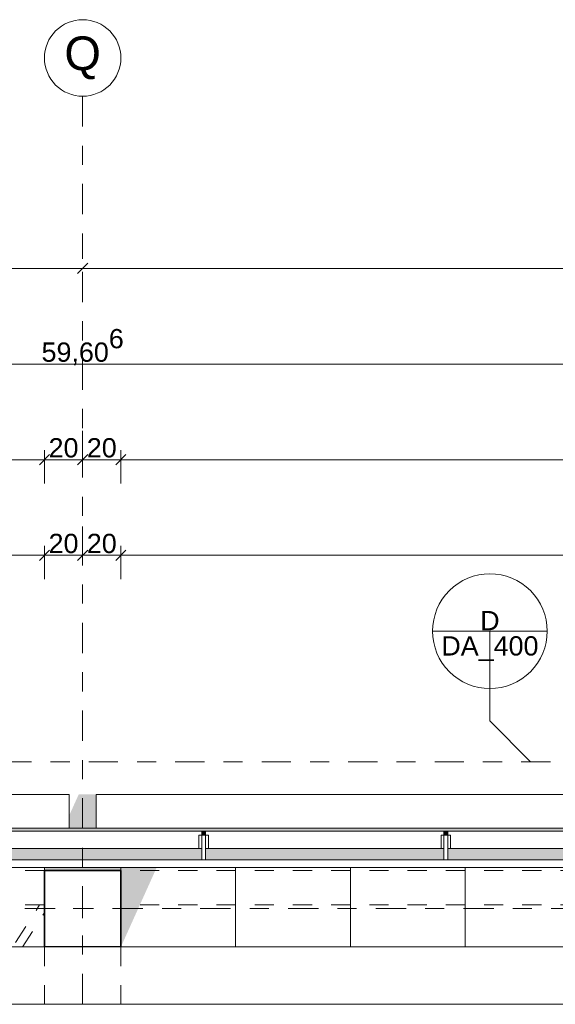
# Model space of a CAD drawing. Header units: metres. Extents: x -180 to 4, y -50 to 6.
# Tile 128 of 256: x -130.15 to -127.35, y -0.95 to 4.2. Entities that reach past the tile are written whole.
import ezdxf

# ---------------------------------------------------------------- set-up
doc = ezdxf.new("R2010")
doc.units = ezdxf.units.M
doc.header["$LTSCALE"] = 0.05
doc.header["$PDMODE"] = 1
doc.header["$PDSIZE"] = -2
for name, pattern in [('ISO-10 Strichpunktlinie', [4.699, 3.048, -0.762, 0.127, -0.762]), ('Linienart-1', [2.116328, 1.058164, -1.058164]), ('Linienart-20', [2.116531, 1.058062, -1.058469]), ('Linienart-53', [5.291531, 3.175, -1.058062, 0.352704, -0.705764])]:
    doc.linetypes.add(name, pattern=pattern)
doc.layers.get('0').update_dxf_attribs({"lineweight": 25})
for name, color, linetype, lineweight, true_color in [('30 -33 Aussenwände- 3 Aussenstützen', 7, 'Continuous', 50, 0x0000dd), ('30 -33 Aussenwände- 7 Fassade_ Elemente', 7, 'Continuous', 9, 0x00aacc), ('30 -35 Decken- 1 Konstruktion-Träger- Stahlbeton', 7, 'Continuous', 13, 0x33aa00), ('30 -36 Dächer- 3 Dachbeläge', 7, 'Continuous', 15, 0x9999ff), ('30 -36 Dächer- 4 Dachbekleidungen', 7, 'Continuous', 9, 0xccccff), ('70 -72 Beschriftung- 1 Beschriftung allgemein', 7, 'Continuous', 9, 0xff6633), ('70 -72 Beschriftung- 7 Detailverweise', 7, 'Continuous', 9, 0x00dd00), ('70 -72 Beschriftung- 7 Detailverweise Linie', 7, 'Continuous', 9, 0x00dd00), ('70 -76 Bemaßung- 2 Allgemein', 7, 'Continuous', 5, 0x6666cc)]:
    doc.layers.add(name, color=color, linetype=linetype, lineweight=lineweight, true_color=true_color)
for name, color, linetype, lineweight in [('40 -41 Abwasser_Wasser_Gas- 2 Wasser-1', 7, 'Continuous', 15), ('60- 61 allgemeine Ausstattung- 4 Terrassen', 7, 'Continuous', 9), ('70 -71 Achsen- 1 Gebäudeachsen', 7, 'Linienart-53', 18), ('70 -72 Beschriftung-14 Schatten', 7, 'Continuous', 5), ('Keine', 7, 'Continuous', 9)]:
    doc.layers.add(name, color=color, linetype=linetype, lineweight=lineweight)
doc.styles.add('Arial', font='arial.ttf')
doc.dimstyles.new('k+k 1_50', dxfattribs={"dimtxt": 0.100689, "dimasz": 0.05302, "dimexe": 0.05, "dimexo": 0.15, "dimgap": 0.01, "dimtad": 1, "dimdec": 3, "dimtxsty": 'Arial', "dimblk": 'VW_SLASH', "dimblk1": 'VW_SLASH', "dimblk2": 'VW_SLASH', "dimcen": 0, "dimdle": 0.05, "dimadec": 3, "dimazin": 0, "dimtfac": 0.75, "dimtdec": 3, "dimtix": 1, "dimtmove": 0, "dimatfit": 0, "dimldrblk": 'VW_SLASH-1', "dimfxl": 0.125, "dimfxlon": 1, "dimfrac": 2, "dimtolj": 1, "dimarcsym": 0})

# ---------------------------------------------------------------- blocks, each defined once
blk = doc.blocks.new('Gruppe-3954')
at = {"layer": '30 -33 Aussenwände- 3 Aussenstützen', "linetype": 'Continuous', "lineweight": 9, "transparency": 33554687}
for p, q in [((-129.821, -0.397), (-129.821, -0.497)), ((-129.871, -0.447), (-129.771, -0.447))]:
    blk.add_line(p, q, dxfattribs=at)
blk = doc.blocks.new('Gruppe-3955')
at = {"color": 255, "lineweight": 35, "transparency": 33554687}
blk.add_wipeout([(-129.621, -0.247), (-130.021, -0.247), (-130.021, -0.647), (-129.621, -0.647)], dxfattribs=at).dxf.layer = '30 -33 Aussenwände- 3 Aussenstützen'
at = {"layer": '30 -33 Aussenwände- 3 Aussenstützen', "lineweight": 35, "transparency": 33554687, "flags": 128}
blk.add_lwpolyline([(-129.621, -0.247), (-130.021, -0.247), (-130.021, -0.647), (-129.621, -0.647)], close=True, dxfattribs=at)
at = {"layer": '30 -33 Aussenwände- 3 Aussenstützen', "transparency": 33554687}
blk.add_blockref('Gruppe-3954', (0, 0), dxfattribs=at)
blk = doc.blocks.new('Gruppe-3956')
at = {"layer": '30 -33 Aussenwände- 3 Aussenstützen', "color": 7}
blk.add_blockref('Gruppe-3955', (0, 0), dxfattribs=at)
at = {"layer": '30 -33 Aussenwände- 3 Aussenstützen', "color": 0, "flags": 1}
for tag in ['IFC_UUID', 'instanceID']:
    blk.add_attdef(tag, (-130.021, -0.647), '', height=0.00018, dxfattribs=at)
blk = doc.blocks.new('Gruppe-4404')
at = {"layer": '30 -35 Decken- 1 Konstruktion-Träger- Stahlbeton', "color": 7, "linetype": 'Linienart-20', "lineweight": 13, "transparency": 33554687}
for p, q in [((-122.421, -0.247), (-129.621, -0.247)), ((-122.421, -0.427), (-129.621, -0.427))]:
    blk.add_line(p, q, dxfattribs=at)
at = {"layer": '30 -35 Decken- 1 Konstruktion-Träger- Stahlbeton', "color": 7, "linetype": 'Continuous', "lineweight": 35, "transparency": 33554687, "flags": 128}
for points in [[(-129.621, -0.427), (-129.621, -0.247)], [(-122.421, -0.427), (-122.421, -0.247)]]:
    blk.add_lwpolyline(points, dxfattribs=at)
at = {"layer": '30 -35 Decken- 1 Konstruktion-Träger- Stahlbeton', "color": 0, "flags": 1}
for tag in ['IFC_UUID', 'instanceID']:
    blk.add_attdef(tag, (-129.621, -0.427), '', height=0.00018, dxfattribs=at)
blk = doc.blocks.new('Gruppe-4405')
at = {"layer": '30 -35 Decken- 1 Konstruktion-Träger- Stahlbeton', "color": 7, "linetype": 'Linienart-20', "lineweight": 13, "transparency": 33554687}
for p, q in [((-130.021, -0.247), (-137.221, -0.247)), ((-130.021, -0.427), (-137.221, -0.427))]:
    blk.add_line(p, q, dxfattribs=at)
at = {"layer": '30 -35 Decken- 1 Konstruktion-Träger- Stahlbeton', "color": 7, "linetype": 'Continuous', "lineweight": 35, "transparency": 33554687, "flags": 128}
for points in [[(-137.221, -0.427), (-137.221, -0.247)], [(-130.021, -0.427), (-130.021, -0.247)]]:
    blk.add_lwpolyline(points, dxfattribs=at)
at = {"layer": '30 -35 Decken- 1 Konstruktion-Träger- Stahlbeton', "color": 0, "flags": 1}
for tag in ['IFC_UUID', 'instanceID']:
    blk.add_attdef(tag, (-137.221, -0.427), '', height=0.00018, dxfattribs=at)
blk = doc.blocks.new('Gruppe-4415')
at = {"layer": '30 -35 Decken- 1 Konstruktion-Träger- Stahlbeton', "color": 7, "linetype": 'Linienart-20', "lineweight": 13, "transparency": 33554687}
for p, q in [((-130.021, -0.647), (-130.021, -11.497)), ((-129.621, -0.647), (-129.621, -11.497))]:
    blk.add_line(p, q, dxfattribs=at)
at = {"layer": '30 -35 Decken- 1 Konstruktion-Träger- Stahlbeton', "color": 7, "linetype": 'Continuous', "lineweight": 35, "transparency": 33554687, "flags": 128}
blk.add_lwpolyline([(-129.621, -0.647), (-130.021, -0.647)], dxfattribs=at)
at = {"layer": '30 -35 Decken- 1 Konstruktion-Träger- Stahlbeton', "color": 0, "flags": 1}
for tag in ['IFC_UUID', 'instanceID']:
    blk.add_attdef(tag, (-130.021, -11.497), '', height=0.00018, dxfattribs=at)
blk = doc.blocks.new('_03-OG3_Tragwerk (2D)')
at = {"layer": '30 -33 Aussenwände- 3 Aussenstützen'}
blk.add_blockref('Gruppe-3956', (0, 0), dxfattribs=at)
at = {"layer": '30 -35 Decken- 1 Konstruktion-Träger- Stahlbeton'}
for name in ['Gruppe-4405', 'Gruppe-4404', 'Gruppe-4415']:
    blk.add_blockref(name, (0, 0), dxfattribs=at)
blk = doc.blocks.new('Gruppe-7709')
at = {"layer": '60- 61 allgemeine Ausstattung- 4 Terrassen', "linetype": 'Linienart-1', "transparency": 33554610, "flags": 128}
blk.add_lwpolyline([(-130.021, -0.4672), (-130.021, -0.427), (-130.0466, -0.427), (-137.221, -11.6769), (-137.221, -11.717), (-137.1954, -11.717)], close=True, dxfattribs=at)
blk = doc.blocks.new('Gruppe-8632')
at = {"color": 255}
blk.add_wipeout([(-129.1777, -0.132), (-129.1777, -0.062), (-129.1977, -0.062), (-129.1977, -0.132)], dxfattribs=at).dxf.layer = '30 -36 Dächer- 4 Dachbekleidungen'
at = {"layer": '30 -36 Dächer- 3 Dachbeläge', "linetype": 'Continuous', "lineweight": 0, "transparency": 33554687}
blk.add_hatch(color=254, dxfattribs=at).paths.add_polyline_path([(-129.1777, -0.042), (-129.1777, -0.062), (-129.1977, -0.062), (-129.1977, -0.042)])
at = {"layer": '30 -36 Dächer- 3 Dachbeläge', "color": 254, "linetype": 'Continuous', "lineweight": 9, "true_color": 0xccccff, "transparency": 33554687, "flags": 128}
blk.add_lwpolyline([(-129.1777, -0.042), (-129.1777, -0.062), (-129.1977, -0.062), (-129.1977, -0.042)], dxfattribs=at)
at = {"layer": '30 -36 Dächer- 4 Dachbekleidungen', "flags": 128}
for points in [[(-129.2127, -0.132), (-129.2127, -0.062), (-129.1977, -0.062)], [(-129.1777, -0.132), (-129.1777, -0.062), (-129.1977, -0.062), (-129.1977, -0.132)], [(-129.1627, -0.132), (-129.1627, -0.062), (-129.1777, -0.062)]]:
    blk.add_lwpolyline(points, dxfattribs=at)
at = {"color": 255}
blk.add_wipeout([(-129.1777, -0.132), (-129.1777, -0.192), (-129.1977, -0.192), (-129.1977, -0.132)], dxfattribs=at).dxf.layer = '30 -36 Dächer- 4 Dachbekleidungen'
at = {"layer": '30 -36 Dächer- 4 Dachbekleidungen', "flags": 128}
blk.add_lwpolyline([(-129.1777, -0.132), (-129.1777, -0.192), (-129.1977, -0.192), (-129.1977, -0.132)], dxfattribs=at)
blk = doc.blocks.new('Gruppe-8633')
at = {"color": 255}
blk.add_wipeout([(-127.911, -0.132), (-127.911, -0.062), (-127.931, -0.062), (-127.931, -0.132)], dxfattribs=at).dxf.layer = '30 -36 Dächer- 4 Dachbekleidungen'
at = {"layer": '30 -36 Dächer- 3 Dachbeläge', "linetype": 'Continuous', "lineweight": 0, "transparency": 33554687}
blk.add_hatch(color=254, dxfattribs=at).paths.add_polyline_path([(-127.911, -0.042), (-127.911, -0.062), (-127.931, -0.062), (-127.931, -0.042)])
at = {"layer": '30 -36 Dächer- 3 Dachbeläge', "color": 254, "linetype": 'Continuous', "lineweight": 9, "true_color": 0xccccff, "transparency": 33554687, "flags": 128}
blk.add_lwpolyline([(-127.911, -0.042), (-127.911, -0.062), (-127.931, -0.062), (-127.931, -0.042)], dxfattribs=at)
at = {"layer": '30 -36 Dächer- 4 Dachbekleidungen', "flags": 128}
for points in [[(-127.946, -0.132), (-127.946, -0.062), (-127.931, -0.062)], [(-127.911, -0.132), (-127.911, -0.062), (-127.931, -0.062), (-127.931, -0.132)], [(-127.896, -0.132), (-127.896, -0.062), (-127.911, -0.062)]]:
    blk.add_lwpolyline(points, dxfattribs=at)
at = {"color": 255}
blk.add_wipeout([(-127.911, -0.132), (-127.911, -0.192), (-127.931, -0.192), (-127.931, -0.132)], dxfattribs=at).dxf.layer = '30 -36 Dächer- 4 Dachbekleidungen'
at = {"layer": '30 -36 Dächer- 4 Dachbekleidungen', "flags": 128}
blk.add_lwpolyline([(-127.911, -0.132), (-127.911, -0.192), (-127.931, -0.192), (-127.931, -0.132)], dxfattribs=at)
blk = doc.blocks.new('Gruppe-8878')
at = {"color": 255}
for points in [[(-137.35099996, 0.14995802), (-129.89099996, 0.14995802), (-129.89099996, -0.02704198), (-137.35099996, -0.02704198)], [(-129.75099996, 0.14995802), (-122.29099996, 0.14995802), (-122.29099996, -0.02704198), (-129.75099996, -0.02704198)]]:
    blk.add_wipeout(points, dxfattribs=at).dxf.layer = '30 -33 Aussenwände- 7 Fassade_ Elemente'
at = {"color": 255, "lineweight": 9}
blk.add_wipeout([(-159.62399996, -0.64704198), (-83.51799996, -0.64704198), (-83.51799996, -0.94704198), (-159.62399996, -0.94704198)], dxfattribs=at).dxf.layer = '40 -41 Abwasser_Wasser_Gas- 2 Wasser-1'
at = {"layer": '30 -36 Dächer- 3 Dachbeläge', "linetype": 'Continuous', "lineweight": 0}
blk.add_hatch(color=254, dxfattribs=at).paths.add_polyline_path([(-159.80099996, -0.19204198), (-83.34099996, -0.19204198), (-83.34099996, -0.02704198), (-159.80099996, -0.02704198)])
at = {"layer": '60- 61 allgemeine Ausstattung- 4 Terrassen', "linetype": 'Continuous', "lineweight": 9, "transparency": 33554534}
h = blk.add_hatch(dxfattribs=at)
h.set_pattern_fill('Platte 60_60 SRF-1', style=0, pattern_type=2)
h.set_pattern_definition([(90, (-130.021, -0.64704), (-0.6, 7e-17), []), (0, (-130.021, -0.64704), (0, 0.6), [])])
h.paths.add_polyline_path([(-137.22099996, -0.19204198), (-130.02099996, -0.19204198), (-130.02099996, -0.64704198), (-137.22099996, -0.64704198)])
h = blk.add_hatch(dxfattribs=at)
h.set_pattern_fill('Platte 60_60 SRF-1', style=0, pattern_type=2)
h.set_pattern_definition([(90, (-122.421, -0.64704), (-0.6, 7e-17), []), (0, (-122.421, -0.64704), (0, 0.6), [])])
h.paths.add_polyline_path([(-129.62099996, -0.19204198), (-122.42099996, -0.19204198), (-122.42099996, -0.64704198), (-129.62099996, -0.64704198)])
at = {"layer": '30 -33 Aussenwände- 7 Fassade_ Elemente', "flags": 128}
for points in [[(-137.35099996, 0.14995802), (-129.89099996, 0.14995802), (-129.89099996, -0.02704198), (-137.35099996, -0.02704198)], [(-129.75099996, 0.14995802), (-122.29099996, 0.14995802), (-122.29099996, -0.02704198), (-129.75099996, -0.02704198)]]:
    blk.add_lwpolyline(points, close=True, dxfattribs=at)
at = {"layer": '30 -36 Dächer- 3 Dachbeläge', "flags": 128}
blk.add_lwpolyline([(-159.80099996, -0.19204198), (-83.34099996, -0.19204198), (-83.34099996, -0.02704198), (-159.80099996, -0.02704198)], close=True, dxfattribs=at)
at = {"layer": '40 -41 Abwasser_Wasser_Gas- 2 Wasser-1', "color": 7, "lineweight": 9, "flags": 128}
blk.add_lwpolyline([(-159.62399996, -0.64704198), (-83.51799996, -0.64704198), (-83.51799996, -0.94704198), (-159.62399996, -0.94704198)], close=True, dxfattribs=at)
at = {"layer": '60- 61 allgemeine Ausstattung- 4 Terrassen', "color": 252, "linetype": 'Continuous', "lineweight": 9, "true_color": 0x888888, "transparency": 33554687, "flags": 128}
for points in [[(-137.22099996, -0.19204198), (-130.02099996, -0.19204198), (-130.02099996, -0.64704198), (-137.22099996, -0.64704198)], [(-129.62099996, -0.19204198), (-122.42099996, -0.19204198), (-122.42099996, -0.64704198), (-129.62099996, -0.64704198)]]:
    blk.add_lwpolyline(points, close=True, dxfattribs=at)
at = {"color": 255}
for points in [[(-159.80099996, -0.13204198), (-83.34099996, -0.13204198), (-83.34099996, -0.04204198), (-159.80099996, -0.04204198)], [(-159.80099996, -0.23204198), (-83.34099996, -0.23204198), (-83.34099996, -0.19204198), (-159.80099996, -0.19204198)]]:
    blk.add_wipeout(points, dxfattribs=at).dxf.layer = '30 -36 Dächer- 4 Dachbekleidungen'
at = {"layer": '30 -36 Dächer- 4 Dachbekleidungen', "flags": 128}
for points in [[(-159.80099996, -0.13204198), (-83.34099996, -0.13204198), (-83.34099996, -0.04204198), (-159.80099996, -0.04204198)], [(-159.80099996, -0.23204198), (-83.34099996, -0.23204198), (-83.34099996, -0.19204198), (-159.80099996, -0.19204198)]]:
    blk.add_lwpolyline(points, close=True, dxfattribs=at)
at = {"layer": '70 -72 Beschriftung- 1 Beschriftung allgemein', "color": 7}
for name in ['Gruppe-8632', 'Gruppe-8633']:
    blk.add_blockref(name, (0, 0), dxfattribs=at)
blk = doc.blocks.new('_OG3_2D (2D)')
at = {"layer": '70 -72 Beschriftung-14 Schatten', "linetype": 'Continuous', "lineweight": 0}
blk.add_hatch(color=7, dxfattribs=at).paths.add_polyline_path([(-130.02099996, -0.24704198), (-129.62099996, -0.24704198), (-129.62099996, -0.64704198), (-129.26114067, 0.14995802), (-129.84174759, 0.14995802)])
at = {"layer": '30 -33 Aussenwände- 7 Fassade_ Elemente'}
blk.add_line((-159.83099996, -0.05704198), (-83.31099996, -0.05704198), dxfattribs=at)
at = {"layer": '60- 61 allgemeine Ausstattung- 4 Terrassen', "color": 7}
blk.add_blockref('Gruppe-7709', (0, 0), dxfattribs=at)
at = {"layer": '70 -72 Beschriftung- 1 Beschriftung allgemein', "color": 7}
blk.add_blockref('Gruppe-8878', (0, 0), dxfattribs=at)
blk = doc.blocks.new('Gruppe-9595')
at = {"layer": '70 -72 Beschriftung- 7 Detailverweise'}
blk.add_line((-127.3905, 1.0036), (-127.9905, 1.0036), dxfattribs=at)
at = {"layer": '70 -72 Beschriftung- 7 Detailverweise', "flags": 128}
blk.add_lwpolyline([(-127.6905, 0.7036), (-127.7199, 0.705), (-127.749, 0.7093), (-127.7776, 0.7165), (-127.8053, 0.7264), (-127.8319, 0.739), (-127.8572, 0.7541), (-127.8808, 0.7717), (-127.9026, 0.7914), (-127.9224, 0.8132), (-127.9399, 0.8369), (-127.9551, 0.8621), (-127.9677, 0.8888), (-127.9776, 0.9165), (-127.9847, 0.945), (-127.9891, 0.9742), (-127.9905, 1.0036), (-127.9891, 1.033), (-127.9847, 1.0621), (-127.9776, 1.0906), (-127.9677, 1.1184), (-127.9551, 1.145), (-127.9399, 1.1702), (-127.9224, 1.1939), (-127.9026, 1.2157), (-127.8808, 1.2355), (-127.8572, 1.253), (-127.8319, 1.2681), (-127.8053, 1.2807), (-127.7776, 1.2906), (-127.749, 1.2978), (-127.7199, 1.3021), (-127.6905, 1.3036), (-127.6611, 1.3021), (-127.632, 1.2978), (-127.6034, 1.2906), (-127.5757, 1.2807), (-127.5491, 1.2681), (-127.5238, 1.253), (-127.5002, 1.2355), (-127.4784, 1.2157), (-127.4586, 1.1939), (-127.4411, 1.1702), (-127.4259, 1.145), (-127.4133, 1.1184), (-127.4034, 1.0906), (-127.3963, 1.0621), (-127.3919, 1.033), (-127.3905, 1.0036), (-127.3919, 0.9742), (-127.3963, 0.945), (-127.4034, 0.9165), (-127.4133, 0.8888), (-127.4259, 0.8621), (-127.4411, 0.8369), (-127.4586, 0.8132), (-127.4784, 0.7914), (-127.5002, 0.7717), (-127.5238, 0.7541), (-127.5491, 0.739), (-127.5757, 0.7264), (-127.6034, 0.7165), (-127.632, 0.7093), (-127.6611, 0.705)], close=True, dxfattribs=at)
at = {"layer": '70 -72 Beschriftung- 7 Detailverweise'}
blk.add_point((-127.6905, 1.0036), dxfattribs=at)
at = {"layer": '70 -72 Beschriftung- 7 Detailverweise', "line_spacing_factor": 0.96878, "style": 'Arial'}
for s, insert, char_height, attachment_point in [('D', (-127.6905, 1.0081), 0.1007, 8), ('DA_400', (-127.6905, 0.9769), 0.10069, 2)]:
    blk.add_mtext(s, dxfattribs=dict(at, insert=insert, char_height=char_height, attachment_point=attachment_point))
blk = doc.blocks.new('Gruppe-9596')
at = {"layer": '70 -72 Beschriftung- 7 Detailverweise', "transparency": 33554687}
for q in [(-127.6905, 1.0036), (-127.4773, 0.3209)]:
    blk.add_line((-127.6905, 0.5341), q, dxfattribs=at)
at = {"layer": '70 -72 Beschriftung- 7 Detailverweise', "color": 7, "transparency": 33554687}
blk.add_blockref('Gruppe-9595', (0, 0), dxfattribs=at)
blk = doc.blocks.new('VW_SLASH')
at = {"color": 0, "linetype": 'ByBlock', "lineweight": -2, "transparency": 16777216}
blk.add_line((0.943, 0), (-1, 0), dxfattribs=at)
at = {"color": 0, "lineweight": 20, "transparency": 16777216, "flags": 128}
blk.add_lwpolyline([(0.5, 0.5), (-0.5, -0.5)], dxfattribs=at)
blk = doc.blocks.new('*D10955')
at = {"layer": '70 -76 Bemaßung- 2 Allgemein', "color": 0, "lineweight": -2}
for p, q in [((-137.421, 3.05), (-137.421, 2.95)), ((-129.821, 3.05), (-129.821, 2.95)), ((-129.874, 2.9), (-137.368, 2.9))]:
    blk.add_line(p, q, dxfattribs=at)
at = {"layer": 'Defpoints', "color": 0}
for p in [(-137.421, 2.9), (-137.421, 2.9), (-129.821, 2.9)]:
    blk.add_point(p, dxfattribs=at)
at = {"layer": '70 -76 Bemaßung- 2 Allgemein', "color": 0, "lineweight": -2, "xscale": 0.05302001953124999, "yscale": 0.05302001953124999, "zscale": 0.05302001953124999, "rotation": 180}
blk.add_blockref('VW_SLASH', (-137.421, 2.9), dxfattribs=at)
at = {"layer": '70 -76 Bemaßung- 2 Allgemein', "color": 0, "lineweight": -2, "xscale": 0.05302001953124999, "yscale": 0.05302001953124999, "zscale": 0.05302001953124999}
blk.add_blockref('VW_SLASH', (-129.821, 2.9), dxfattribs=at)
at = {"layer": '70 -76 Bemaßung- 2 Allgemein', "color": 0, "insert": (-133.621, 2.9704), "char_height": 0.10069, "attachment_point": 5, "style": 'Arial'}
blk.add_mtext('\\A1;7,60', dxfattribs=at)
blk = doc.blocks.new('VW_SLASH-1')
at = {"color": 0, "linetype": 'ByBlock', "lineweight": -2, "transparency": 16777216}
blk.add_line((0.943, 0), (-1, 0), dxfattribs=at)
at = {"color": 0, "lineweight": 5, "transparency": 16777216, "flags": 128}
blk.add_lwpolyline([(0.5, 0.5), (-0.5, -0.5)], dxfattribs=at)
blk = doc.blocks.new('*D10956')
at = {"layer": '70 -76 Bemaßung- 2 Allgemein', "color": 0, "lineweight": -2}
for p, q in [((-129.821, 3.05), (-129.821, 2.95)), ((-122.221, 3.05), (-122.221, 2.95)), ((-122.274, 2.9), (-129.768, 2.9))]:
    blk.add_line(p, q, dxfattribs=at)
at = {"layer": 'Defpoints', "color": 0}
for p in [(-129.821, 2.9), (-129.821, 2.9), (-122.221, 2.9)]:
    blk.add_point(p, dxfattribs=at)
at = {"layer": '70 -76 Bemaßung- 2 Allgemein', "color": 0, "lineweight": -2, "xscale": 0.05302001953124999, "yscale": 0.05302001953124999, "zscale": 0.05302001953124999, "rotation": 180}
blk.add_blockref('VW_SLASH', (-129.821, 2.9), dxfattribs=at)
at = {"layer": '70 -76 Bemaßung- 2 Allgemein', "color": 0, "lineweight": -2, "xscale": 0.05302001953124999, "yscale": 0.05302001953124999, "zscale": 0.05302001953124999}
blk.add_blockref('VW_SLASH', (-122.221, 2.9), dxfattribs=at)
at = {"layer": '70 -76 Bemaßung- 2 Allgemein', "color": 0, "insert": (-126.021, 2.9704), "char_height": 0.10069, "attachment_point": 5, "style": 'Arial'}
blk.add_mtext('\\A1;7,60', dxfattribs=at)
blk = doc.blocks.new('*D11005')
at = {"layer": '70 -76 Bemaßung- 2 Allgemein', "color": 0, "lineweight": -2}
for p, q in [((-159.624, 2.275), (-159.624, 2.45)), ((-100.018, 2.275), (-100.018, 2.45)), ((-100.071, 2.4), (-159.571, 2.4))]:
    blk.add_line(p, q, dxfattribs=at)
at = {"layer": 'Defpoints', "color": 0}
for p in [(-159.624, 2.4), (-159.624, -0.497), (-100.018, -11.747)]:
    blk.add_point(p, dxfattribs=at)
at = {"layer": '70 -76 Bemaßung- 2 Allgemein', "color": 0, "lineweight": -2, "xscale": 0.05302001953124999, "yscale": 0.05302001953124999, "zscale": 0.05302001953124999, "rotation": 180}
blk.add_blockref('VW_SLASH', (-159.624, 2.4), dxfattribs=at)
at = {"layer": '70 -76 Bemaßung- 2 Allgemein', "color": 0, "lineweight": -2, "xscale": 0.05302001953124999, "yscale": 0.05302001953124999, "zscale": 0.05302001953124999}
blk.add_blockref('VW_SLASH', (-100.018, 2.4), dxfattribs=at)
at = {"layer": '70 -76 Bemaßung- 2 Allgemein', "color": 0, "insert": (-129.821, 2.4881), "char_height": 0.100689, "attachment_point": 5, "style": 'Arial'}
blk.add_mtext('\\A1;59,60\\S6^ ;', dxfattribs=at)
blk = doc.blocks.new('*D11068')
at = {"layer": '70 -76 Bemaßung- 2 Allgemein', "color": 0, "lineweight": -2}
for p, q in [((-137.221, 1.775), (-137.221, 1.95)), ((-130.021, 1.775), (-130.021, 1.95)), ((-130.074, 1.9), (-137.168, 1.9))]:
    blk.add_line(p, q, dxfattribs=at)
at = {"layer": 'Defpoints', "color": 0}
for p in [(-137.221, 1.9), (-130.021, -0.647), (-137.221, -1.1038)]:
    blk.add_point(p, dxfattribs=at)
at = {"layer": '70 -76 Bemaßung- 2 Allgemein', "color": 0, "lineweight": -2, "xscale": 0.05302001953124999, "yscale": 0.05302001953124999, "zscale": 0.05302001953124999, "rotation": 180}
blk.add_blockref('VW_SLASH', (-137.221, 1.9), dxfattribs=at)
at = {"layer": '70 -76 Bemaßung- 2 Allgemein', "color": 0, "lineweight": -2, "xscale": 0.05302001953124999, "yscale": 0.05302001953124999, "zscale": 0.05302001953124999}
blk.add_blockref('VW_SLASH', (-130.021, 1.9), dxfattribs=at)
at = {"layer": '70 -76 Bemaßung- 2 Allgemein', "color": 0, "insert": (-133.621, 1.9704), "char_height": 0.10069, "attachment_point": 5, "style": 'Arial'}
blk.add_mtext('\\A1;7,20', dxfattribs=at)
blk = doc.blocks.new('*D11069')
at = {"layer": '70 -76 Bemaßung- 2 Allgemein', "color": 0, "lineweight": -2}
for p, q in [((-129.821, 2.05), (-129.821, 1.95)), ((-130.021, 1.775), (-130.021, 1.95)), ((-129.874, 1.9), (-129.968, 1.9))]:
    blk.add_line(p, q, dxfattribs=at)
at = {"layer": 'Defpoints', "color": 0}
for p in [(-130.021, 1.9), (-129.821, 1.9), (-130.021, -0.647)]:
    blk.add_point(p, dxfattribs=at)
at = {"layer": '70 -76 Bemaßung- 2 Allgemein', "color": 0, "lineweight": -2, "xscale": 0.05302001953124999, "yscale": 0.05302001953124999, "zscale": 0.05302001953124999, "rotation": 180}
blk.add_blockref('VW_SLASH', (-130.021, 1.9), dxfattribs=at)
at = {"layer": '70 -76 Bemaßung- 2 Allgemein', "color": 0, "lineweight": -2, "xscale": 0.05302001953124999, "yscale": 0.05302001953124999, "zscale": 0.05302001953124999}
blk.add_blockref('VW_SLASH', (-129.821, 1.9), dxfattribs=at)
at = {"layer": '70 -76 Bemaßung- 2 Allgemein', "color": 0, "insert": (-129.921, 1.9614), "char_height": 0.10069, "attachment_point": 5, "style": 'Arial'}
blk.add_mtext('\\A1;20', dxfattribs=at)
blk = doc.blocks.new('*D11070')
at = {"layer": '70 -76 Bemaßung- 2 Allgemein', "color": 0, "lineweight": -2}
for p, q in [((-129.821, 2.05), (-129.821, 1.95)), ((-129.621, 1.775), (-129.621, 1.95)), ((-129.674, 1.9), (-129.768, 1.9))]:
    blk.add_line(p, q, dxfattribs=at)
at = {"layer": 'Defpoints', "color": 0}
for p in [(-129.821, 1.9), (-129.821, 1.9), (-129.621, -0.647)]:
    blk.add_point(p, dxfattribs=at)
at = {"layer": '70 -76 Bemaßung- 2 Allgemein', "color": 0, "lineweight": -2, "xscale": 0.05302001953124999, "yscale": 0.05302001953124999, "zscale": 0.05302001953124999, "rotation": 180}
blk.add_blockref('VW_SLASH', (-129.821, 1.9), dxfattribs=at)
at = {"layer": '70 -76 Bemaßung- 2 Allgemein', "color": 0, "lineweight": -2, "xscale": 0.05302001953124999, "yscale": 0.05302001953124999, "zscale": 0.05302001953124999}
blk.add_blockref('VW_SLASH', (-129.621, 1.9), dxfattribs=at)
at = {"layer": '70 -76 Bemaßung- 2 Allgemein', "color": 0, "insert": (-129.721, 1.9614), "char_height": 0.10069, "attachment_point": 5, "style": 'Arial'}
blk.add_mtext('\\A1;20', dxfattribs=at)
blk = doc.blocks.new('*D11071')
at = {"layer": '70 -76 Bemaßung- 2 Allgemein', "color": 0, "lineweight": -2}
for p, q in [((-129.621, 1.775), (-129.621, 1.95)), ((-122.421, 1.775), (-122.421, 1.95)), ((-122.474, 1.9), (-129.568, 1.9))]:
    blk.add_line(p, q, dxfattribs=at)
at = {"layer": 'Defpoints', "color": 0}
for p in [(-129.621, 1.9), (-129.621, -0.647), (-122.421, -0.647)]:
    blk.add_point(p, dxfattribs=at)
at = {"layer": '70 -76 Bemaßung- 2 Allgemein', "color": 0, "lineweight": -2, "xscale": 0.05302001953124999, "yscale": 0.05302001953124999, "zscale": 0.05302001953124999, "rotation": 180}
blk.add_blockref('VW_SLASH', (-129.621, 1.9), dxfattribs=at)
at = {"layer": '70 -76 Bemaßung- 2 Allgemein', "color": 0, "lineweight": -2, "xscale": 0.05302001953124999, "yscale": 0.05302001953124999, "zscale": 0.05302001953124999}
blk.add_blockref('VW_SLASH', (-122.421, 1.9), dxfattribs=at)
at = {"layer": '70 -76 Bemaßung- 2 Allgemein', "color": 0, "insert": (-126.021, 1.9704), "char_height": 0.10069, "attachment_point": 5, "style": 'Arial'}
blk.add_mtext('\\A1;7,20', dxfattribs=at)
blk = doc.blocks.new('*D11369')
at = {"layer": '70 -76 Bemaßung- 2 Allgemein', "color": 0, "lineweight": -2}
for p, q in [((-137.221, 1.275), (-137.221, 1.45)), ((-130.021, 1.275), (-130.021, 1.45)), ((-130.074, 1.4), (-137.168, 1.4))]:
    blk.add_line(p, q, dxfattribs=at)
at = {"layer": 'Defpoints', "color": 0}
for p in [(-137.221, 1.4), (-137.221, -0.647), (-130.021, -0.647)]:
    blk.add_point(p, dxfattribs=at)
at = {"layer": '70 -76 Bemaßung- 2 Allgemein', "color": 0, "lineweight": -2, "xscale": 0.05302001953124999, "yscale": 0.05302001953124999, "zscale": 0.05302001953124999, "rotation": 180}
blk.add_blockref('VW_SLASH', (-137.221, 1.4), dxfattribs=at)
at = {"layer": '70 -76 Bemaßung- 2 Allgemein', "color": 0, "lineweight": -2, "xscale": 0.05302001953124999, "yscale": 0.05302001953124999, "zscale": 0.05302001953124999}
blk.add_blockref('VW_SLASH', (-130.021, 1.4), dxfattribs=at)
at = {"layer": '70 -76 Bemaßung- 2 Allgemein', "color": 0, "insert": (-133.621, 1.4704), "char_height": 0.10069, "attachment_point": 5, "style": 'Arial'}
blk.add_mtext('\\A1;7,20', dxfattribs=at)
blk = doc.blocks.new('*D11370')
at = {"layer": '70 -76 Bemaßung- 2 Allgemein', "color": 0, "lineweight": -2}
for p, q in [((-129.821, 1.55), (-129.821, 1.45)), ((-130.021, 1.275), (-130.021, 1.45)), ((-129.874, 1.4), (-129.968, 1.4))]:
    blk.add_line(p, q, dxfattribs=at)
at = {"layer": 'Defpoints', "color": 0}
for p in [(-130.021, 1.4), (-129.821, 1.4), (-130.021, -0.647)]:
    blk.add_point(p, dxfattribs=at)
at = {"layer": '70 -76 Bemaßung- 2 Allgemein', "color": 0, "lineweight": -2, "xscale": 0.05302001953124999, "yscale": 0.05302001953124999, "zscale": 0.05302001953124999, "rotation": 180}
blk.add_blockref('VW_SLASH', (-130.021, 1.4), dxfattribs=at)
at = {"layer": '70 -76 Bemaßung- 2 Allgemein', "color": 0, "lineweight": -2, "xscale": 0.05302001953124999, "yscale": 0.05302001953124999, "zscale": 0.05302001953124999}
blk.add_blockref('VW_SLASH', (-129.821, 1.4), dxfattribs=at)
at = {"layer": '70 -76 Bemaßung- 2 Allgemein', "color": 0, "insert": (-129.921, 1.4614), "char_height": 0.10069, "attachment_point": 5, "style": 'Arial'}
blk.add_mtext('\\A1;20', dxfattribs=at)
blk = doc.blocks.new('*D11371')
at = {"layer": '70 -76 Bemaßung- 2 Allgemein', "color": 0, "lineweight": -2}
for p, q in [((-129.821, 1.55), (-129.821, 1.45)), ((-129.621, 1.275), (-129.621, 1.45)), ((-129.674, 1.4), (-129.768, 1.4))]:
    blk.add_line(p, q, dxfattribs=at)
at = {"layer": 'Defpoints', "color": 0}
for p in [(-129.821, 1.4), (-129.821, 1.4), (-129.621, -0.647)]:
    blk.add_point(p, dxfattribs=at)
at = {"layer": '70 -76 Bemaßung- 2 Allgemein', "color": 0, "lineweight": -2, "xscale": 0.05302001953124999, "yscale": 0.05302001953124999, "zscale": 0.05302001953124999, "rotation": 180}
blk.add_blockref('VW_SLASH', (-129.821, 1.4), dxfattribs=at)
at = {"layer": '70 -76 Bemaßung- 2 Allgemein', "color": 0, "lineweight": -2, "xscale": 0.05302001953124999, "yscale": 0.05302001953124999, "zscale": 0.05302001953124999}
blk.add_blockref('VW_SLASH', (-129.621, 1.4), dxfattribs=at)
at = {"layer": '70 -76 Bemaßung- 2 Allgemein', "color": 0, "insert": (-129.721, 1.4614), "char_height": 0.10069, "attachment_point": 5, "style": 'Arial'}
blk.add_mtext('\\A1;20', dxfattribs=at)
blk = doc.blocks.new('*D11372')
at = {"layer": '70 -76 Bemaßung- 2 Allgemein', "color": 0, "lineweight": -2}
for p, q in [((-129.621, 1.275), (-129.621, 1.45)), ((-122.421, 1.275), (-122.421, 1.45)), ((-122.474, 1.4), (-129.568, 1.4))]:
    blk.add_line(p, q, dxfattribs=at)
at = {"layer": 'Defpoints', "color": 0}
for p in [(-129.621, 1.4), (-129.621, -0.647), (-122.421, -0.647)]:
    blk.add_point(p, dxfattribs=at)
at = {"layer": '70 -76 Bemaßung- 2 Allgemein', "color": 0, "lineweight": -2, "xscale": 0.05302001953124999, "yscale": 0.05302001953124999, "zscale": 0.05302001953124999, "rotation": 180}
blk.add_blockref('VW_SLASH', (-129.621, 1.4), dxfattribs=at)
at = {"layer": '70 -76 Bemaßung- 2 Allgemein', "color": 0, "lineweight": -2, "xscale": 0.05302001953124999, "yscale": 0.05302001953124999, "zscale": 0.05302001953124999}
blk.add_blockref('VW_SLASH', (-122.421, 1.4), dxfattribs=at)
at = {"layer": '70 -76 Bemaßung- 2 Allgemein', "color": 0, "insert": (-126.021, 1.4704), "char_height": 0.10069, "attachment_point": 5, "style": 'Arial'}
blk.add_mtext('\\A1;7,20', dxfattribs=at)
blk = doc.blocks.new('_Achsen (3D)')
at = {"layer": '70 -71 Achsen- 1 Gebäudeachsen', "transparency": 33554687}
for p, q in [((-129.821, 3.8), (-129.821, -46.172)), ((-179.668, -0.447), (3.826, -0.447))]:
    blk.add_line(p, q, dxfattribs=at)
at = {"color": 255, "transparency": 33554687}
blk.add_wipeout([(-129.821, 4.2), (-129.8014, 4.199), (-129.782, 4.1961), (-129.7629, 4.1913), (-129.7445, 4.1847), (-129.7267, 4.1763), (-129.7099, 4.1663), (-129.6941, 4.1546), (-129.6796, 4.1414), (-129.6664, 4.1268), (-129.6547, 4.1111), (-129.6446, 4.0942), (-129.6362, 4.0765), (-129.6296, 4.058), (-129.6248, 4.039), (-129.622, 4.0196), (-129.621, 4), (-129.622, 3.9804), (-129.6248, 3.9609), (-129.6296, 3.9419), (-129.6362, 3.9234), (-129.6446, 3.9057), (-129.6547, 3.8888), (-129.6664, 3.8731), (-129.6796, 3.8585), (-129.6941, 3.8454), (-129.7099, 3.8337), (-129.7267, 3.8236), (-129.7445, 3.8152), (-129.7629, 3.8086), (-129.782, 3.8038), (-129.8014, 3.8009), (-129.821, 3.8), (-129.8406, 3.8009), (-129.86, 3.8038), (-129.8791, 3.8086), (-129.8975, 3.8152), (-129.9153, 3.8236), (-129.9321, 3.8337), (-129.9479, 3.8454), (-129.9624, 3.8585), (-129.9756, 3.8731), (-129.9873, 3.8888), (-129.9974, 3.9057), (-130.0058, 3.9234), (-130.0124, 3.9419), (-130.0172, 3.9609), (-130.02, 3.9804), (-130.021, 4), (-130.02, 4.0196), (-130.0172, 4.039), (-130.0124, 4.058), (-130.0058, 4.0765), (-129.9974, 4.0942), (-129.9873, 4.1111), (-129.9756, 4.1268), (-129.9624, 4.1414), (-129.9479, 4.1546), (-129.9321, 4.1663), (-129.9153, 4.1763), (-129.8975, 4.1847), (-129.8791, 4.1913), (-129.86, 4.1961), (-129.8406, 4.199)], dxfattribs=at).dxf.layer = 'Keine'
at = {"layer": 'Keine', "transparency": 33554687, "flags": 128}
blk.add_lwpolyline([(-129.821, 4.2), (-129.8014, 4.199), (-129.782, 4.1961), (-129.7629, 4.1913), (-129.7445, 4.1847), (-129.7267, 4.1763), (-129.7099, 4.1663), (-129.6941, 4.1546), (-129.6796, 4.1414), (-129.6664, 4.1268), (-129.6547, 4.1111), (-129.6446, 4.0942), (-129.6362, 4.0765), (-129.6296, 4.058), (-129.6248, 4.039), (-129.622, 4.0196), (-129.621, 4), (-129.622, 3.9804), (-129.6248, 3.9609), (-129.6296, 3.9419), (-129.6362, 3.9234), (-129.6446, 3.9057), (-129.6547, 3.8888), (-129.6664, 3.8731), (-129.6796, 3.8585), (-129.6941, 3.8454), (-129.7099, 3.8337), (-129.7267, 3.8236), (-129.7445, 3.8152), (-129.7629, 3.8086), (-129.782, 3.8038), (-129.8014, 3.8009), (-129.821, 3.8), (-129.8406, 3.8009), (-129.86, 3.8038), (-129.8791, 3.8086), (-129.8975, 3.8152), (-129.9153, 3.8236), (-129.9321, 3.8337), (-129.9479, 3.8454), (-129.9624, 3.8585), (-129.9756, 3.8731), (-129.9873, 3.8888), (-129.9974, 3.9057), (-130.0058, 3.9234), (-130.0124, 3.9419), (-130.0172, 3.9609), (-130.02, 3.9804), (-130.021, 4), (-130.02, 4.0196), (-130.0172, 4.039), (-130.0124, 4.058), (-130.0058, 4.0765), (-129.9974, 4.0942), (-129.9873, 4.1111), (-129.9756, 4.1268), (-129.9624, 4.1414), (-129.9479, 4.1546), (-129.9321, 4.1663), (-129.9153, 4.1763), (-129.8975, 4.1847), (-129.8791, 4.1913), (-129.86, 4.1961), (-129.8406, 4.199)], close=True, dxfattribs=at)
at = {"layer": 'Keine', "transparency": 33554687, "insert": (-129.821, 4), "char_height": 0.1762, "attachment_point": 5, "line_spacing_factor": 0.970891, "style": 'Arial'}
blk.add_mtext('Q', dxfattribs=at)
blk = doc.blocks.new('Gruppe-9718')
at = {"layer": '70 -76 Bemaßung- 2 Allgemein'}
for base, p1, p2, picture, middle in [((-137.42099996, 2.89995802), (-129.82099996, 2.89995802), (-137.42099996, 2.89995802), '*D10955', (-133.62099996, 2.97042156)), ((-129.82099996, 2.89995802), (-122.22099996, 2.89995802), (-129.82099996, 2.89995802), '*D10956', (-126.02099996, 2.97042156))]:
    dim = blk.add_linear_dim(base=base, p1=p1, p2=p2, text='7,60', dimstyle='k+k 1_50', override={"dimtxt": 0.100689, "dimgap": 0.01, "dimdec": 8, "dimpost": '<>', "dimtxsty": 'Arial', "dimtmove": 2}, dxfattribs=at)
    dim.commit()
    dim.dimension.update_dxf_attribs({"geometry": picture, "text_midpoint": middle})
blk = doc.blocks.new('Gruppe-9721')
at = {"layer": '70 -76 Bemaßung- 2 Allgemein'}
dim = blk.add_linear_dim(base=(-159.62399996, 2.39995802), p1=(-100.01799996, -11.74704198), p2=(-159.62399996, -0.49704198), text='59,60\\S6^ ;', dimstyle='k+k 1_50', override={"dimtxt": 0.100689, "dimgap": 0.01, "dimdec": 8, "dimpost": '<>', "dimtxsty": 'Arial', "dimtmove": 2}, dxfattribs=at)
dim.commit()
dim.dimension.update_dxf_attribs({"geometry": '*D11005', "text_midpoint": (-129.82099996, 2.48805885)})
blk = doc.blocks.new('Gruppe-9725')
at = {"layer": '70 -76 Bemaßung- 2 Allgemein'}
for base, p1, p2, text, picture, middle in [((-137.22099996, 1.89995802), (-130.02099996, -0.64704198), (-137.22099996, -1.10375885), '7,20', '*D11068', (-133.62099996, 1.97042156)), ((-130.02099996, 1.89995802), (-129.82099996, 1.89995802), (-130.02099996, -0.64704198), '20', '*D11069', (-129.92099996, 1.96135958)), ((-129.82099996, 1.89995802), (-129.62099996, -0.64704198), (-129.82099996, 1.89995802), '20', '*D11070', (-129.72099996, 1.96135958)), ((-129.62099996, 1.89995802), (-122.42099996, -0.64704198), (-129.62099996, -0.64704198), '7,20', '*D11071', (-126.02099996, 1.97042156))]:
    dim = blk.add_linear_dim(base=base, p1=p1, p2=p2, text=text, dimstyle='k+k 1_50', override={"dimtxt": 0.100689, "dimgap": 0.01, "dimdec": 8, "dimpost": '<>', "dimtxsty": 'Arial', "dimtmove": 2}, dxfattribs=at)
    dim.commit()
    dim.dimension.update_dxf_attribs({"geometry": picture, "text_midpoint": middle})
blk = doc.blocks.new('Gruppe-9729')
at = {"layer": '70 -76 Bemaßung- 2 Allgemein'}
for base, p1, p2, text, picture, middle in [((-130.02099996, 1.39995802), (-129.82099996, 1.39995802), (-130.02099996, -0.64704198), '20', '*D11370', (-129.92099996, 1.46135958)), ((-129.82099996, 1.39995802), (-129.62099996, -0.64704198), (-129.82099996, 1.39995802), '20', '*D11371', (-129.72099996, 1.46135958)), ((-137.22099996, 1.39995802), (-130.02099996, -0.64704198), (-137.22099996, -0.64704198), '7,20', '*D11369', (-133.62099996, 1.47042156)), ((-129.62099996, 1.39995802), (-122.42099996, -0.64704198), (-129.62099996, -0.64704198), '7,20', '*D11372', (-126.02099996, 1.47042156))]:
    dim = blk.add_linear_dim(base=base, p1=p1, p2=p2, text=text, dimstyle='k+k 1_50', override={"dimtxt": 0.100689, "dimgap": 0.01, "dimdec": 8, "dimpost": '<>', "dimtxsty": 'Arial', "dimtmove": 2}, dxfattribs=at)
    dim.commit()
    dim.dimension.update_dxf_attribs({"geometry": picture, "text_midpoint": middle})
blk = doc.blocks.new('_OG3_2D Bemaßung_ Beschriftung (2D)')
at = {"layer": '60- 61 allgemeine Ausstattung- 4 Terrassen', "linetype": 'Linienart-1'}
for p, q in [((-130.02099996, -0.64704198), (-130.02099996, -0.94704198)), ((-129.62099996, -0.64704198), (-129.62099996, -0.94704198))]:
    blk.add_line(p, q, dxfattribs=at)
at = {"layer": '70 -72 Beschriftung- 7 Detailverweise Linie', "linetype": 'ISO-10 Strichpunktlinie', "flags": 128}
blk.add_lwpolyline([(-160.09955125, 0.3208767), (-99.01, 0.3208767), (-99.01, -12.16), (-160.09955125, -12.16)], close=True, dxfattribs=at)
at = {"layer": '70 -72 Beschriftung- 7 Detailverweise'}
blk.add_blockref('Gruppe-9596', (0, 0), dxfattribs=at)
at = {"layer": '70 -76 Bemaßung- 2 Allgemein'}
for name in ['Gruppe-9718', 'Gruppe-9721', 'Gruppe-9725', 'Gruppe-9729']:
    blk.add_blockref(name, (0, 0), dxfattribs=at)

msp = doc.modelspace()

# ---------------------------------------------------------------- block references
at = {"layer": 'Keine', "color": 1}
msp.add_blockref('_03-OG3_Tragwerk (2D)', (0, 0), dxfattribs=at)

# ---------------------------------------------------------------- next in the draw order: block references
msp.add_blockref('_OG3_2D (2D)', (0, 0), dxfattribs=at)

# ---------------------------------------------------------------- next in the draw order: block references
msp.add_blockref('_OG3_2D Bemaßung_ Beschriftung (2D)', (0, 0), dxfattribs=at)

# ---------------------------------------------------------------- next in the draw order: block references
msp.add_blockref('_Achsen (3D)', (0, 0), dxfattribs=at)

doc.saveas('drawing.dxf')
